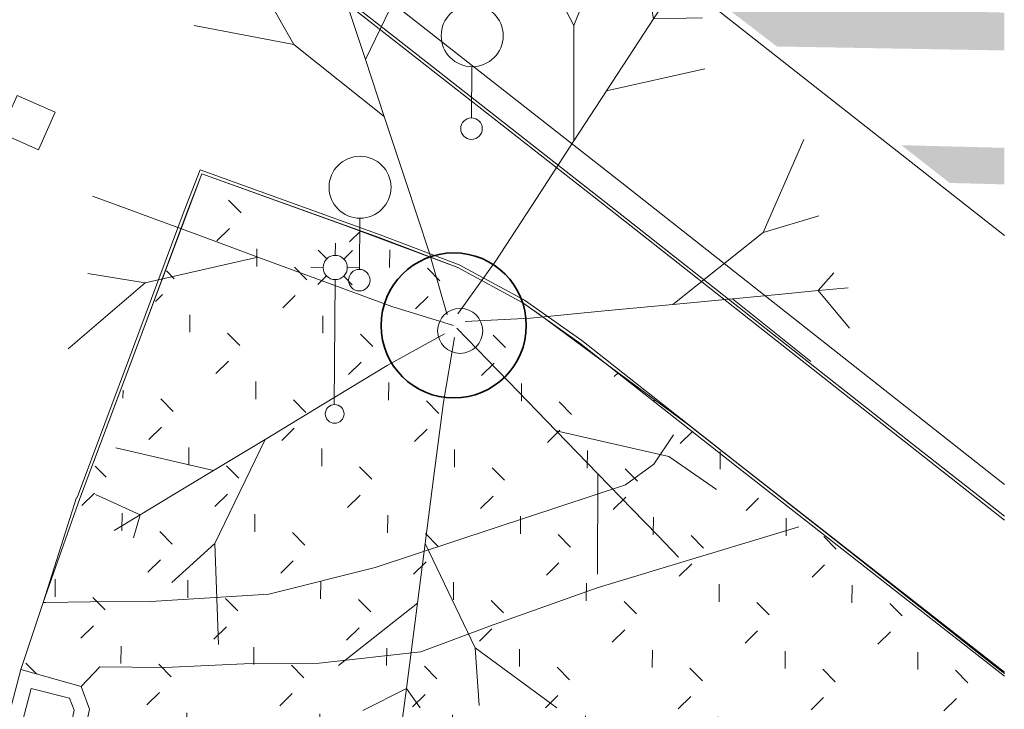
# Model space of a CAD drawing. Header units: centimetres. Extents: x -2721 to 2869, y -4046 to 286.
# Tile 28 of 29: x 1559 to 2869, y -2477 to -1558. Entities that reach past the tile are written whole.
import ezdxf

# ---------------------------------------------------------------- set-up
doc = ezdxf.new("R2010")
doc.units = ezdxf.units.CM
for name, color, linetype, lineweight, true_color in [('AB1_MAC', 7, 'Continuous', 9, 0x666666), ('AB1_VOI', 7, 'Continuous', 9, 0x666666), ('AB1_VOI_MAR', 7, 'Continuous', 9, 0x666666), ('AB1_VOI_MAR-1', 40, 'Continuous', 9, 0xffbf00), ('AB3_PSI', 7, 'Continuous', 9, 0x005f7f), ('AB3_VEGETATION', 7, 'Continuous', 9, 0x264c00), ('AB3_VEGETATION-1', 7, 'Continuous', 35, 0x666666), ('AB3_VEGETATION_haie_contour-1', 7, 'Continuous', 9, 0x007f3f), ('AB3_VEGETATION_pelouse_contour', 7, 'Continuous', 9, 0x007f3f), ('AB3_VEGETATION_pelouse_surface', 7, 'Continuous', 9, 0x007f3f), ('AB5_EL_MAT', 7, 'Continuous', 9, 0x656565), ('AB6_TH_MAT', 7, 'Continuous', 9, 0x656565)]:
    doc.layers.add(name, color=color, linetype=linetype, lineweight=lineweight, true_color=true_color)

# ---------------------------------------------------------------- blocks, each defined once
blk = doc.blocks.new('site treso_dwg_P511-409487-2021_015_1111_DCE_1_50_Etat actuel')
at = {"layer": 'AB5_EL_MAT'}
for p, q in [((-0.4, 105.57), (-0.4, 113.63)), ((-11.8, 108.91), (-6.11, 103.21)), ((5.29, 103.2), (11.01, 108.92)), ((-8.46, 97.51), (-16.53, 97.51)), ((-11.91, 86), (-6.11, 91.8)), ((5.29, 91.82), (11.03, 86.08)), ((7.66, 97.51), (15.73, 97.51)), ((-0.29, 6.24), (-0.29, 89.44))]:
    blk.add_line(p, q, dxfattribs=at)
blk.add_circle((0, 0), 6.25, dxfattribs=at)
for radius, start, end in [(16.13, 134.9835, 135.2452), (8.06, 225.0376, 134.9509), (16.12, 44.6717, 44.9585), (8.07, 153.8758, 206.1257), (8.07, 134.9509, 153.8758), (8.06, 206.1257, 225.0376), (16.13, 314.284, 314.8643)]:
    blk.add_arc((-0.4, 97.51), radius, start, end, dxfattribs=at)
blk = doc.blocks.new('site treso_dwg_P701-409490-2021_015_1111_DCE_1_50_Etat actuel')
at = {"layer": 'AB3_PSI'}
blk.add_line((0, 7.16), (0, 41.25), dxfattribs=at)
for centre, radius in [((0, 61.87), 20.63), ((0, 0), 7.16)]:
    blk.add_circle(centre, radius, dxfattribs=at)
blk = doc.blocks.new('site treso_dwg_GVJ2J_2-409515-2021_015_1111_DCE_1_50_Etat actuel')
at = {"layer": 'AB3_VEGETATION'}
for p, q in [((12394.3, 6306.8), (12331.3, 6426.1)), ((12394.3, 6306.8), (12331.3, 6426.1)), ((12080.8, 6370.3), (12068.2, 6408.4)), ((12068.2, 6408.4), (12080.8, 6370.3)), ((12116.8, 6261.7), (12175.2, 6382)), ((12116.8, 6261.7), (12175.2, 6382)), ((12080.8, 6370.3), (12096.2, 6324)), ((12080.8, 6370.3), (12096.2, 6324)), ((12394.3, 6306.8), (12423.1, 6378.5)), ((12394.3, 6306.8), (12423.1, 6378.5)), ((12021.7, 6281.7), (11983.6, 6348.9)), ((11983.6, 6348.9), (12021.7, 6281.7)), ((12500.4, 6315.8), (12522.4, 6349.4)), ((12522.4, 6349.4), (12500.4, 6315.8)), ((12116.8, 6261.7), (12096.2, 6324)), ((12116.8, 6261.7), (12096.2, 6324)), ((12021.7, 6281.7), (11889.1, 6306.8)), ((12021.7, 6281.7), (11889.1, 6306.8)), ((12394.2, 6153), (12394.3, 6306.8)), ((12394.2, 6153), (12394.3, 6306.8)), ((12500.4, 6315.8), (12473.8, 6274.9)), ((12500.4, 6315.8), (12473.8, 6274.9)), ((12141.9, 6185.7), (12021.7, 6281.7)), ((12141.9, 6185.7), (12021.7, 6281.7)), ((12437.9, 6220), (12473.8, 6274.9)), ((12437.9, 6220), (12473.8, 6274.9)), ((12141.9, 6185.7), (12116.8, 6261.7)), ((12141.9, 6185.7), (12116.8, 6261.7)), ((12437.9, 6220), (12568.4, 6249.3)), ((12437.9, 6220), (12568.4, 6249.3)), ((12394.2, 6153), (12437.9, 6220)), ((12394.2, 6153), (12437.9, 6220)), ((12170.6, 6099.1), (12141.9, 6185.7)), ((12141.9, 6185.7), (12170.6, 6099.1)), ((12344.4, 6076.6), (12394.2, 6153)), ((12394.2, 6153), (12344.4, 6076.6)), ((12646.3, 6031.1), (12700.2, 6154.8)), ((12646.3, 6031.1), (12700.2, 6154.8)), ((12170.6, 6099.1), (12201.7, 6005.1)), ((12170.6, 6099.1), (12201.7, 6005.1)), ((11791.2, 6065.7), (11753.5, 6079.6)), ((11753.5, 6079.6), (11791.2, 6065.7)), ((12344.4, 6076.6), (12290.3, 5993.6)), ((12344.4, 6076.6), (12290.3, 5993.6)), ((11791.2, 6065.7), (11837, 6048.8)), ((11791.2, 6065.7), (11837, 6048.8)), ((11898.6, 6026.1), (11837, 6048.8)), ((11898.6, 6026.1), (11837, 6048.8)), ((12646.3, 6031.1), (12720.3, 6053.4)), ((12646.3, 6031.1), (12720.3, 6053.4)), ((12525.9, 5935.3), (12646.3, 6031.1)), ((12646.3, 6031.1), (12525.9, 5935.3)), ((11973.6, 5998.4), (11898.6, 6026.1)), ((11973.6, 5998.4), (11898.6, 6026.1)), ((12201.7, 6005.1), (12225.8, 5921.4)), ((12201.7, 6005.1), (12225.8, 5921.4)), ((11823.6, 5964.3), (11973.6, 5998.4)), ((11823.6, 5964.3), (11973.6, 5998.4)), ((12059.2, 5966.8), (11973.6, 5998.4)), ((12059.2, 5966.8), (11973.6, 5998.4)), ((12290.3, 5993.6), (12239.9, 5922.6)), ((12290.3, 5993.6), (12239.9, 5922.6)), ((11823.6, 5964.3), (11747.3, 5976.4)), ((11823.6, 5964.3), (11747.3, 5976.4)), ((11823.6, 5964.3), (11721.3, 5876.2)), ((11721.3, 5876.2), (11823.6, 5964.3)), ((12152, 5932.5), (12059.2, 5966.8)), ((12059.2, 5966.8), (12152, 5932.5)), ((12670.9, 5949.2), (12719.4, 5953.8)), ((12670.9, 5949.2), (12719.4, 5953.8)), ((12719.4, 5953.8), (12759.4, 5957.6)), ((12759.4, 5957.6), (12719.4, 5953.8)), ((12525.9, 5935.3), (12605.5, 5942.9)), ((12525.9, 5935.3), (12605.5, 5942.9)), ((12605.5, 5942.9), (12670.9, 5949.2)), ((12605.5, 5942.9), (12670.9, 5949.2)), ((12605.5, 5942.9), (12709.8, 5859.2)), ((12709.8, 5859.2), (12605.5, 5942.9)), ((12234.1, 5907.4), (12152, 5932.5)), ((12152, 5932.5), (12234.1, 5907.4)), ((12336.6, 5917.2), (12435.1, 5926.6)), ((12435.1, 5926.6), (12336.6, 5917.2)), ((12525.9, 5935.3), (12435.1, 5926.6)), ((12525.9, 5935.3), (12435.1, 5926.6)), ((12336.6, 5917.2), (12249.6, 5912.4)), ((12336.6, 5917.2), (12249.6, 5912.4)), ((12307.3, 5832.7), (12238.5, 5903.9)), ((12307.3, 5832.7), (12238.5, 5903.9)), ((12146, 5854.1), (12222.3, 5896.2)), ((12146, 5854.1), (12222.3, 5896.2)), ((12235.5, 5891.2), (12220.8, 5805.3)), ((12220.8, 5805.3), (12235.5, 5891.2)), ((12146, 5854.1), (12061.3, 5802.9)), ((12061.3, 5802.9), (12146, 5854.1)), ((12370.7, 5767.1), (12307.3, 5832.7)), ((12370.7, 5767.1), (12307.3, 5832.7)), ((12220.8, 5805.3), (12208.1, 5707.1)), ((12220.8, 5805.3), (12208.1, 5707.1)), ((12061.3, 5802.9), (11983.2, 5755.6)), ((12061.3, 5802.9), (11983.2, 5755.6)), ((12370.7, 5767.1), (12426.3, 5709.6)), ((12370.7, 5767.1), (12520.7, 5732.8)), ((12426.3, 5709.6), (12370.7, 5767.1)), ((12370.7, 5767.1), (12520.7, 5732.8)), ((11983.2, 5755.6), (11914.8, 5714.2)), ((11983.2, 5755.6), (11914.8, 5714.2)), ((11983.2, 5755.6), (11916.4, 5617.1)), ((11916.4, 5617.1), (11983.2, 5755.6)), ((11914.8, 5714.2), (11784.5, 5744.5)), ((11914.8, 5714.2), (11784.5, 5744.5)), ((12520.7, 5732.8), (12584.2, 5688.8)), ((12520.7, 5732.8), (12584.2, 5688.8)), ((11914.8, 5714.2), (11858.7, 5680.3)), ((11914.8, 5714.2), (11858.7, 5680.3)), ((12208.1, 5707.1), (12196.3, 5616.7)), ((12208.1, 5707.1), (12196.3, 5616.7)), ((12426.3, 5709.6), (12425.8, 5575.9)), ((12426.3, 5709.6), (12425.8, 5575.9)), ((12426.3, 5709.6), (12471.9, 5662.4)), ((12426.3, 5709.6), (12471.9, 5662.4)), ((11858.7, 5680.3), (11816.9, 5655)), ((11816.9, 5655), (11858.7, 5680.3)), ((12505.8, 5627.4), (12471.9, 5662.4)), ((12505.8, 5627.4), (12471.9, 5662.4)), ((11816.9, 5655), (11782.6, 5634.2)), ((11816.9, 5655), (11782.6, 5634.2)), ((12505.8, 5627.4), (12533.7, 5598.5)), ((12533.7, 5598.5), (12505.8, 5627.4)), ((11916.4, 5617.1), (11859.4, 5564.9)), ((11916.4, 5617.1), (11859.4, 5564.9)), ((11916.4, 5617.1), (11921.5, 5482.2)), ((11916.4, 5617.1), (11921.5, 5482.2)), ((12196.3, 5616.7), (12186, 5537.4)), ((12196.3, 5616.7), (12186, 5537.4)), ((12196.3, 5616.7), (12263, 5478)), ((12196.3, 5616.7), (12263, 5478)), ((12186, 5537.4), (12081.2, 5454.3)), ((12186, 5537.4), (12081.2, 5454.3)), ((12186, 5537.4), (12177.6, 5472.3)), ((12186, 5537.4), (12177.6, 5472.3)), ((12263, 5478), (12371.6, 5397.9)), ((12263, 5478), (12268.2, 5400.9)), ((12263, 5478), (12371.6, 5397.9)), ((12263, 5478), (12268.2, 5400.9)), ((12177.6, 5472.3), (12171.3, 5423.9)), ((12177.6, 5472.3), (12171.3, 5423.9)), ((12171.3, 5423.9), (12166.1, 5384.1)), ((12171.3, 5423.9), (12166.1, 5384.1))]:
    blk.add_line(p, q, dxfattribs=at)
at = {"layer": 'AB3_VEGETATION', "flags": 128}
for points in [[(12120.4, 6422.1), (12080.8, 6370.3), (12053.1, 6385.4)], [(12565.6, 6317.2), (12500.4, 6315.8), (12495, 6346.9)], [(12761.1, 5903.7), (12719.4, 5953.8), (12740.4, 5977.5)], [(11808.3, 5624.6), (11816.9, 5655), (11757.6, 5682.1)], [(12113.2, 5394.4), (12171.3, 5423.9), (12189.7, 5398.2)]]:
    blk.add_lwpolyline(points, dxfattribs=at)
blk = doc.blocks.new('site treso_dwg_GVJ7J_1-409516-2021_015_1111_DCE_1_50_Etat actuel')
at = {"layer": 'AB3_VEGETATION-1'}
blk.add_circle((12234.4, 5907.3), 96.6, dxfattribs=at)
blk = doc.blocks.new('site treso_dwg-409476-2021_015_1111_DCE_1_50_Etat actuel')
at = {"layer": 'AB1_VOI_MAR-1'}
for points in [[(12967.2, 6273.6), (12967.2, 6324), (12592.6, 6333.9), (12664.4, 6278.9)], [(12967.2, 6095.2), (12967.2, 6143.9), (12830.2, 6147.4), (12894.4, 6097.1)]]:
    blk.add_hatch(color=256, dxfattribs=at).paths.add_polyline_path(points)
at = {"layer": 'AB3_VEGETATION_pelouse_surface'}
h = blk.add_hatch(dxfattribs=at)
h.set_pattern_fill('FP_3', color=256, style=0, pattern_type=2)
h.set_pattern_definition([(89.567, (-40335737.08, -17086460.03), (-87.71750986, 89.0534421), [23.437, -153.339]), (44.567, (-40335737.08, -17086460.03), (-87.71785487, 89.05379237), [23.438, -101.563]), (134.567, (-40335737.08, -17086460.03), (-89.05379237, -87.71785487), [23.437, -101.562])])
h.paths.add_polyline_path([(12931.7, 4644.2), (12967.2, 4654.6), (12967.2, 5443.9), (12547, 5774.9), (12348.4, 5922), (12326.3, 5937.5), (12239.9, 5984.5), (12089.8, 6040.6), (11899.3, 6109.4), (11658.4, 5449), (11738.4, 5426.6), (11749.4, 5396), (11698.4, 5154.5), (12002, 5061.7), (12223.6, 4989.4), (12215.5, 4964.6), (12237.7, 4957.3), (12221.6, 4909.4), (12648.9, 4744)])
h.paths.add_polyline_path([(12242.9, 5870.1), (12237.1, 5870.7), (12231.5, 5872.4), (12226.3, 5875.2), (12221.7, 5878.9), (12218, 5883.4), (12215.2, 5888.6), (12213.5, 5894.3), (12212.9, 5900.1), (12213.5, 5906), (12215.2, 5911.6), (12218, 5916.8), (12221.7, 5921.3), (12226.3, 5925.1), (12231.5, 5927.8), (12237.1, 5929.5), (12242.9, 5930.1), (12248.8, 5929.5), (12254.4, 5927.8), (12259.6, 5925.1), (12264.2, 5921.3), (12267.9, 5916.8), (12270.7, 5911.6), (12272.4, 5906), (12272.9, 5900.1), (12272.4, 5894.3), (12270.7, 5888.6), (12267.9, 5883.4), (12264.2, 5878.9), (12259.6, 5875.2), (12254.4, 5872.4), (12248.8, 5870.7)])
at = {"layer": 'AB1_MAC', "flags": 128}
blk.add_lwpolyline([(11588.8, 5186.4), (11658.4, 5449), (11738.4, 5426.6), (11749.4, 5396), (11707.8, 5198.6), (11698.4, 5154.5), (11679.4, 5160.1), (11691.9, 5219.3), (11729.1, 5394.9), (11722.8, 5410.7), (11672.2, 5423.8), (11607.8, 5180.9)], close=True, dxfattribs=at)
at = {"layer": 'AB1_VOI'}
for p, q in [((11897, 6114.5), (11875.8, 6060)), ((11897, 6114.5), (11875.8, 6060)), ((11899.3, 6109.4), (11879.5, 6058.6)), ((11899.3, 6109.4), (11879.5, 6058.6)), ((12136.4, 6028), (11897, 6114.5)), ((12136.4, 6028), (11897, 6114.5)), ((12135, 6024.3), (11899.3, 6109.4)), ((12135, 6024.3), (11899.3, 6109.4)), ((11875.8, 6060), (11807, 5875.5)), ((11875.8, 6060), (11807, 5875.5)), ((11879.5, 6058.6), (11810.8, 5874.1)), ((11879.5, 6058.6), (11810.8, 5874.1)), ((12241.6, 5988.1), (12136.4, 6028)), ((12241.6, 5988.1), (12136.4, 6028)), ((12239.9, 5984.5), (12135, 6024.3)), ((12239.9, 5984.5), (12135, 6024.3)), ((12326.3, 5937.5), (12239.9, 5984.5)), ((12326.3, 5937.5), (12239.9, 5984.5)), ((12328.4, 5940.9), (12241.6, 5988.1)), ((12328.4, 5940.9), (12241.6, 5988.1)), ((12402.4, 5883.9), (12326.3, 5937.5)), ((12402.4, 5883.9), (12326.3, 5937.5)), ((12404.8, 5887.1), (12328.4, 5940.9)), ((12404.8, 5887.1), (12328.4, 5940.9)), ((12441.9, 5852.7), (12402.4, 5883.9)), ((12441.9, 5852.7), (12402.4, 5883.9)), ((12608.5, 5726.5), (12404.8, 5887.1)), ((12608.5, 5726.5), (12404.8, 5887.1)), ((11807, 5875.5), (11733, 5678)), ((11807, 5875.5), (11733, 5678)), ((11810.8, 5874.1), (11736.7, 5676.6)), ((11810.8, 5874.1), (11736.7, 5676.6)), ((12606, 5723.3), (12441.9, 5852.7)), ((12606, 5723.3), (12441.9, 5852.7)), ((12500.6, 5722.4), (12527, 5761.8)), ((12500.6, 5722.4), (12527, 5761.8)), ((12462.9, 5695.2), (12500.6, 5722.4)), ((12462.9, 5695.2), (12500.6, 5722.4)), ((12967.2, 5440.2), (12606, 5723.3)), ((12967.2, 5440.2), (12606, 5723.3)), ((12967.2, 5445.3), (12608.5, 5726.5)), ((12967.2, 5445.3), (12608.5, 5726.5)), ((12288.3, 5637.4), (12462.9, 5695.2)), ((12288.3, 5637.4), (12462.9, 5695.2)), ((11732.3, 5678.3), (11688, 5538.1)), ((11688, 5538.1), (11732.3, 5678.3)), ((12130, 5585), (12288.3, 5637.4)), ((12130, 5585), (12288.3, 5637.4)), ((12517.5, 5585.8), (12693.7, 5639.1)), ((12517.5, 5585.8), (12693.7, 5639.1)), ((11988.4, 5549.5), (12130, 5585)), ((11988.4, 5549.5), (12130, 5585)), ((12425.1, 5557.8), (12517.5, 5585.8)), ((12425.1, 5557.8), (12517.5, 5585.8)), ((12282, 5506.8), (12425.1, 5557.8)), ((12282, 5506.8), (12425.1, 5557.8)), ((11831.2, 5539.7), (11988.4, 5549.5)), ((11831.2, 5539.7), (11988.4, 5549.5)), ((11688, 5538.1), (11690.9, 5538.1)), ((11688, 5538.1), (11690.9, 5538.1)), ((11690.9, 5538.1), (11750.9, 5539.3)), ((11690.9, 5538.1), (11750.9, 5539.3)), ((11750.9, 5539.3), (11831.2, 5539.7)), ((11750.9, 5539.3), (11831.2, 5539.7)), ((12190.7, 5472.5), (12282, 5506.8)), ((12190.7, 5472.5), (12282, 5506.8)), ((12055.1, 5457.3), (12190.7, 5472.5)), ((12055.1, 5457.3), (12190.7, 5472.5)), ((11738.4, 5426.6), (11763.3, 5452.5)), ((11738.4, 5426.6), (11763.3, 5452.5)), ((11763.3, 5452.5), (11850.1, 5451.8)), ((11763.3, 5452.5), (11850.1, 5451.8)), ((11850.1, 5451.8), (11955.6, 5456.4)), ((11850.1, 5451.8), (11955.6, 5456.4)), ((11955.6, 5456.4), (12055.1, 5457.3)), ((11955.6, 5456.4), (12055.1, 5457.3)), ((11749.4, 5396), (11738.4, 5426.6)), ((11749.4, 5396), (11738.4, 5426.6))]:
    blk.add_line(p, q, dxfattribs=at)
at = {"layer": 'AB1_VOI', "flags": 128}
for points in [[(10611.6, 7500.2), (11176, 7057.6), (11483.2, 6816.4), (11555.9, 6756.8), (11800.5, 6564.5), (12155.6, 6286.4), (12441.1, 6062.7), (12833.8, 5753.1), (12967.2, 5648)], [(10614.1, 7503.3), (11178.5, 7060.8), (11485.7, 6819.6), (11558.4, 6759.9), (11802.9, 6567.6), (12158.1, 6289.6), (12443.5, 6065.8), (12836.3, 5756.2), (12967.2, 5653.1)]]:
    blk.add_lwpolyline(points, dxfattribs=at)
at = {"layer": 'AB1_VOI_MAR'}
for p, q in [((12464.4, 6092.4), (11826.4, 6593.4)), ((12464.4, 6092.4), (11826.4, 6593.4)), ((12967.2, 5695.3), (12464.4, 6092.4)), ((12967.2, 5695.3), (12464.4, 6092.4))]:
    blk.add_line(p, q, dxfattribs=at)
at = {"layer": 'AB1_VOI_MAR-1', "flags": 128}
blk.add_lwpolyline([(12210.4, 6967.4), (12344.4, 6517.4), (12967.2, 6027)], dxfattribs=at)
at = {"layer": 'AB3_VEGETATION_haie_contour-1'}
blk.add_circle((12242.9, 5900.1), 30, dxfattribs=at)
at = {"layer": 'AB3_VEGETATION_pelouse_contour'}
for p, q in [((11899.3, 6109.4), (11736.7, 5676.6)), ((11899.3, 6109.4), (11736.7, 5676.6)), ((12089.8, 6040.6), (11899.3, 6109.4)), ((11899.3, 6109.4), (12089.8, 6040.6)), ((12089.8, 6040.6), (12239.9, 5984.5)), ((12089.8, 6040.6), (12239.9, 5984.5)), ((12326.3, 5937.5), (12239.9, 5984.5)), ((12326.3, 5937.5), (12239.9, 5984.5)), ((12348.4, 5922), (12326.3, 5937.5)), ((12348.4, 5922), (12326.3, 5937.5)), ((12547, 5774.9), (12348.4, 5922)), ((12547, 5774.9), (12348.4, 5922)), ((12743.2, 5620.3), (12547, 5774.9)), ((12743.2, 5620.3), (12547, 5774.9)), ((11736.7, 5676.6), (11688, 5538.1)), ((11736.7, 5676.6), (11688, 5538.1)), ((12939.6, 5465.6), (12743.2, 5620.3)), ((12939.6, 5465.6), (12743.2, 5620.3)), ((11688, 5538.1), (11658.4, 5449)), ((11688, 5538.1), (11658.4, 5449)), ((12967.2, 5443.9), (12939.6, 5465.6)), ((12967.2, 5443.9), (12939.6, 5465.6)), ((11658.4, 5449), (11738.4, 5426.6)), ((11658.4, 5449), (11738.4, 5426.6)), ((11738.4, 5426.6), (11749.4, 5396)), ((11738.4, 5426.6), (11749.4, 5396))]:
    blk.add_line(p, q, dxfattribs=at)
at = {"layer": 'AB6_TH_MAT', "flags": 128}
blk.add_lwpolyline([(11653.4, 6213.8), (11703.8, 6191.3), (11681.6, 6141.3), (11631.1, 6163.8)], close=True, dxfattribs=at)
for name in ['site treso_dwg_GVJ2J_2-409515-2021_015_1111_DCE_1_50_Etat actuel', 'site treso_dwg_GVJ7J_1-409516-2021_015_1111_DCE_1_50_Etat actuel']:
    blk.add_blockref(name, (0, 0))
at = {"xscale": 1.999999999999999, "yscale": 1.999999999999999, "zscale": 1.999999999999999, "rotation": 359.5483838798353}
for name, p in [('site treso_dwg_P701-409490-2021_015_1111_DCE_1_50_Etat actuel', (12258, 6169.5)), ('site treso_dwg_P701-409490-2021_015_1111_DCE_1_50_Etat actuel', (12108.7, 5967.6)), ('site treso_dwg_P511-409487-2021_015_1111_DCE_1_50_Etat actuel', (12075.9, 5789.5))]:
    blk.add_blockref(name, p, dxfattribs=at)

msp = doc.modelspace()

# ---------------------------------------------------------------- block references
at = {"layer": 'AB1_MAC'}
msp.add_blockref('site treso_dwg-409476-2021_015_1111_DCE_1_50_Etat actuel', (-10098.1, -7872.7), dxfattribs=at)

doc.saveas('drawing.dxf')
